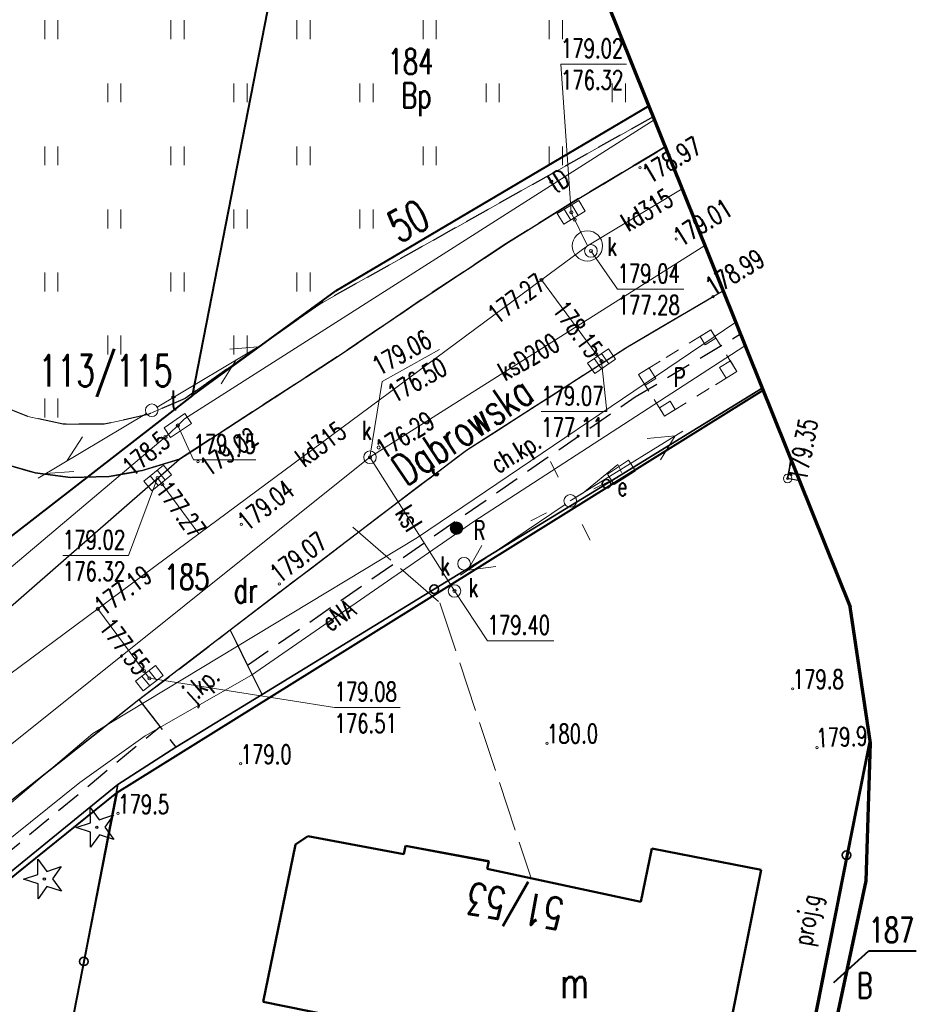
# Model space of a CAD drawing. Header units: metres. Extents: x 7429064 to 7430889, y 5709479 to 5710355.
# Tile 49 of 56: x 7429869 to 7429904, y 5710154 to 5710193. Entities that reach past the tile are written whole.
import ezdxf
from ezdxf.enums import TextEntityAlignment as Align

# ---------------------------------------------------------------- set-up
doc = ezdxf.new("R2010")
doc.units = ezdxf.units.M
for name, pattern in [('1', [0]), ('2_1', [0]), ('2_KTCR02', [1.5, 1, -0.5]), ('2_KTJZ01', [2, 1.5, -0.5]), ('2_KTKR01', [0]), ('2_PTTU', [1.5, 1, -0.5]), ('3_1', [0]), ('3_14', [1, -1]), ('3_EGBU_A', [0]), ('3_KTCR02', [1.5, 1, -0.5]), ('3_KTJZ01', [2, 1.5, -0.5]), ('3_KTKR01', [0]), ('3_PTTU', [1.5, 1, -0.5]), ('4_SUBP02_05', [0]), ('4_SUPE_01', [0]), ('4_SUPK_01', [0]), ('4_SUPK_P_01', [2.5, 2, -0.5]), ('4_SUPT_01', [0]), ('4_SUPW_01', [0]), ('7_1', [0]), ('7_SUBP02_05', [0]), ('7_SUPB_P_01', [2.5, 2, -0.5]), ('7_SUPE_01', [0]), ('7_SUPK_01', [0]), ('7_SUPK_P_01', [2.5, 2, -0.5]), ('7_SUPT_01', [0]), ('7_SUPW_01', [0])]:
    doc.linetypes.add(name, pattern=pattern)
doc.layers.add('_1_X-REFY', color=7, linetype='Continuous')
for name, color, linetype, lineweight in [('BUIB_E_T_3', 252, 'Continuous', 15), ('BUIB_E_T_5', 252, 'Continuous', 15), ('BUIB_L_9', 252, 'Continuous', 18), ('BUIB_T_1', 252, 'Continuous', 18), ('EADTD_T_0', 252, 'Continuous', 25), ('EGBB_E_T_0', 252, 'Continuous', 20), ('EGBB_L_0', 252, '3_EGBU_A', 50), ('KTCR_E_T_1', 252, 'Continuous', 15), ('KTCR_L_1', 252, '2_KTCR02', 30), ('KTJZ_E_T_0', 252, 'Continuous', 15), ('KTJZ_L_0', 252, '2_KTJZ01', 30), ('KTKR_L_0', 252, '2_KTKR01', 30), ('KTOK_L_1', 252, '2_1', 18), ('KTOK_L_4', 252, 'Continuous', 35), ('KTUL_E_T_0', 252, 'Continuous', 25), ('OBOP_T_0', 82, 'Continuous', 30), ('PTTU_L_2', 252, '2_PTTU', 18), ('RTPW_T_0', 252, 'Continuous', 15), ('RTPW_T_1', 252, 'Continuous', 15), ('SUBK_L_0', 252, '4_SUBP02_05', 18), ('SUPE_E_T_3', 252, 'Continuous', 15), ('SUPE_L_3', 252, '4_SUPE_01', 18), ('SUPK_E_T_0', 252, 'Continuous', 15), ('SUPK_E_T_4', 252, 'Continuous', 15), ('SUPK_L_0', 252, '4_SUPK_01', 18), ('SUPK_L_4', 252, '4_SUPK_01', 18), ('SUPP_E_T_3', 252, 'Continuous', 15), ('SUPP_L_4', 252, '4_SUPK_P_01', 18), ('SUPT_E_T_0', 252, 'Continuous', 15), ('SUPT_L_0', 252, '4_SUPT_01', 18), ('SUPW_L_0', 252, '4_SUPW_01', 18), ('SUSM_T_0', 252, 'Continuous', 18), ('SUSM_T_3', 252, 'Continuous', 18), ('SUTK_T_0', 252, 'Continuous', 18), ('SUTT_T_0', 252, 'Continuous', 18), ('SUUE_E_T_2', 252, 'Continuous', 15), ('SUUE_T_3', 252, 'Continuous', 18), ('SUUK_E_T_3', 252, 'Continuous', 15), ('SUUK_E_T_9', 252, 'Continuous', 15), ('SUUK_T_0', 252, 'Continuous', 18), ('SUUK_T_2', 252, 'Continuous', 18), ('SUUK_T_4', 252, 'Continuous', 18), ('SUUT_E_T_9', 252, 'Continuous', 15), ('SUUT_T_1', 252, 'Continuous', 18), ('zakres', 252, 'Continuous', 70)]:
    doc.layers.add(name, color=color, linetype=linetype, lineweight=lineweight)
for name, color, linetype, lineweight, true_color in [('DZIALKA_L_0', 7, '1', 40, 0x008000), ('DZIALKA_T_0', 7, 'Continuous', 40, 0x008000), ('UZYTKI_T_0', 7, 'Continuous', 35, 0x008000)]:
    doc.layers.add(name, color=color, linetype=linetype, lineweight=lineweight, true_color=true_color)
doc.styles.get("Standard").update_dxf_attribs({"font": 'simplex.shx'})

# ---------------------------------------------------------------- blocks, each defined once
blk = doc.blocks.new('3_BUIB07_01')
at = {"linetype": 'Continuous'}
for radius in [0.25, 0.225, 0.2, 0.2, 0.175, 0.175, 0.15, 0.15, 0.125, 0.125, 0.1, 0.1, 0.075, 0.075, 0.05, 0.05, 0.025, 0.025, 0.00715, 0.00715]:
    blk.add_circle((0, 0), radius, dxfattribs=at)
blk = doc.blocks.new('3_OBOP01_01')
at = {"linetype": 'Continuous'}
for p, q in [((-0.3012, 0.09375), (-0.4937, 0.6621)), ((-0.4937, 0.6621), (-0.0039, 0.31545)), ((-0.0039, 0.31545), (0.4771, 0.67415)), ((0.4771, 0.67415), (0.2988, 0.1012)), ((-0.78225, -0.26495), (-0.3012, 0.09375)), ((0.2988, 0.1012), (0.7886, -0.24545)), ((-0.18225, -0.2575), (-0.78225, -0.26495)), ((0.01025, -0.82585), (-0.18225, -0.2575)), ((0.1886, -0.2529), (0.01025, -0.82585)), ((0.7886, -0.24545), (0.1886, -0.2529))]:
    blk.add_line(p, q, dxfattribs=at)
blk.add_circle((0, 0), 0.045, dxfattribs=at)
blk = doc.blocks.new('3_PTTU04')
at = {"linetype": 'Continuous'}
for p, q in [((-0.2625, -0.375), (-0.2625, 0.375)), ((0.2625, -0.375), (0.2625, 0.375))]:
    blk.add_line(p, q, dxfattribs=at)
blk = doc.blocks.new('3_RTPW02')
at = {"linetype": 'Continuous'}
blk.add_circle((0, 0), 0.045, dxfattribs=at)
blk = doc.blocks.new('3_RTPW01')
at = {"linetype": 'Continuous'}
blk.add_circle((0, 0), 0.045, dxfattribs=at)
blk = doc.blocks.new('7_SUSM04_01')
at = {"linetype": 'Continuous'}
blk.add_circle((0, 0), 0.25, dxfattribs=at)
blk = doc.blocks.new('7_SUSM01_01')
at = {"linetype": 'Continuous'}
for p, q in [((-0.742, 0.742), (-1.237, 1.237)), ((0.742, 0.742), (1.237, 1.237)), ((-0.742, -0.742), (-1.237, -1.237)), ((0.742, -0.742), (1.237, -1.237))]:
    blk.add_line(p, q, dxfattribs=at)
blk = doc.blocks.new('7_SUPS01_05')
at = {"linetype": 'Continuous'}
blk.add_circle((0, 0), 0.0625, dxfattribs=at)
blk = doc.blocks.new('7_SUPS01_07')
at = {"linetype": 'Continuous'}
blk.add_circle((0, 0), 0.0625, dxfattribs=at)
blk = doc.blocks.new('7_SUUS18_01')
at = {"linetype": 'Continuous'}
for p, q in [((0.5, 0.25), (-0.5, 0.25)), ((-0.5, 0.25), (-0.5, -0.25)), ((0.5, -0.25), (0.5, 0.25)), ((-0.5, -0.25), (0.5, -0.25))]:
    blk.add_line(p, q, dxfattribs=at)
blk = doc.blocks.new('7_SUUS15_05')
at = {"linetype": 'Continuous'}
blk.add_circle((0, 0), 0.25, dxfattribs=at)
blk = doc.blocks.new('7_SUUS22_01')
at = {"linetype": 'Continuous'}
blk.add_circle((0, 0), 0.25, dxfattribs=at)
blk = doc.blocks.new('7_SUUS05')
at = {"linetype": 'Continuous'}
for p, q in [((-0.5, -0.25), (-0.5, 0.25)), ((-0.5, 0.25), (0.5, 0.25)), ((-0.175, 0.25), (-0.175, -0.25)), ((0.175, 0.25), (0.175, -0.25)), ((0.5, 0.25), (0.5, -0.25)), ((0.5, -0.25), (-0.5, -0.25))]:
    blk.add_line(p, q, dxfattribs=at)
blk = doc.blocks.new('7_SUUS15_07B')
at = {"linetype": 'Continuous'}
for p, q in [((0.5, 0.233), (-0.5, 0.233)), ((-0.5, 0.233), (-0.5, -0.233)), ((0.5, -0.233), (0.5, 0.233)), ((-0.5, -0.233), (0.5, -0.233))]:
    blk.add_line(p, q, dxfattribs=at)
blk = doc.blocks.new('X-ref_MDCP_Szara')
at = {"layer": 'BUIB_L_9', "linetype": '3_1'}
for p, q in [((7429895.44, 5710180.194), (7429896.29, 5710180.72)), ((7429895.867, 5710180.453), (7429896.29, 5710180.72)), ((7429896.29, 5710180.72), (7429896.706, 5710180.06)), ((7429896.29, 5710180.72), (7429896.498, 5710180.39)), ((7429896.075, 5710180.123), (7429895.867, 5710180.453)), ((7429896.498, 5710180.39), (7429896.075, 5710180.123)), ((7429894.525, 5710179.628), (7429895.015, 5710179.931)), ((7429896.914, 5710179.73), (7429897.33, 5710179.07)), ((7429893.43, 5710178.95), (7429894.28, 5710179.476)), ((7429893.43, 5710178.95), (7429893.855, 5710179.213)), ((7429893.855, 5710179.213), (7429894.118, 5710178.788)), ((7429896.642, 5710179.233), (7429897.068, 5710179.496)), ((7429896.904, 5710178.808), (7429896.642, 5710179.233)), ((7429897.068, 5710179.496), (7429897.33, 5710179.07)), ((7429893.693, 5710178.525), (7429893.43, 5710178.95)), ((7429893.842, 5710178.29), (7429893.43, 5710178.95)), ((7429894.118, 5710178.788), (7429893.693, 5710178.525)), ((7429897.33, 5710179.07), (7429896.479, 5710178.545)), ((7429897.33, 5710179.07), (7429896.904, 5710178.808)), ((7429896.231, 5710178.393), (7429895.737, 5710178.087)), ((7429894.46, 5710177.3), (7429894.048, 5710177.96)), ((7429894.254, 5710177.63), (7429894.678, 5710177.895)), ((7429894.46, 5710177.3), (7429894.254, 5710177.63)), ((7429895.311, 5710177.825), (7429894.46, 5710177.3)), ((7429894.678, 5710177.895), (7429894.884, 5710177.565)), ((7429894.884, 5710177.565), (7429894.46, 5710177.3))]:
    blk.add_line(p, q, dxfattribs=at)
at = {"layer": 'DZIALKA_L_0', "linetype": '1'}
for p, q in [((7429875.74, 5710178.12), (7429879.7, 5710198.37)), ((7429893.854, 5710189.61), (7429881.41, 5710182.26)), ((7429875.74, 5710178.12), (7429881.41, 5710182.26)), ((7429875.74, 5710178.12), (7429856.42, 5710163.13)), ((7429898.391, 5710178.346), (7429872.74, 5710162.37)), ((7429899.623, 5710149.249), (7429902.616, 5710164.38)), ((7429838.22, 5710134.56), (7429872.74, 5710162.37)), ((7429872.74, 5710162.37), (7429870.06, 5710148.64))]:
    blk.add_line(p, q, dxfattribs=at)
at = {"layer": 'DZIALKA_T_0', "linetype": 'Continuous'}
for p, q in [((7429901.174, 5710154.842), (7429902.559, 5710156.098)), ((7429902.559, 5710156.098), (7429904.441, 5710156.098))]:
    blk.add_line(p, q, dxfattribs=at)
at = {"layer": 'EGBB_L_0', "linetype": '3_EGBU_A'}
for p, q in [((7429880.32, 5710160.65), (7429879.82, 5710160.32)), ((7429884.12, 5710159.94), (7429880.32, 5710160.65)), ((7429879.82, 5710160.32), (7429878.54, 5710154.08)), ((7429884.19, 5710160.26), (7429884.12, 5710159.94)), ((7429887.49, 5710159.65), (7429884.19, 5710160.26)), ((7429887.494, 5710159.653), (7429884.19, 5710160.26)), ((7429893.95, 5710160.16), (7429893.52, 5710158.04)), ((7429898.29, 5710159.31), (7429893.95, 5710160.16)), ((7429887.494, 5710159.653), (7429887.43, 5710159.36)), ((7429887.49, 5710159.65), (7429887.43, 5710159.36)), ((7429893.52, 5710158.04), (7429887.43, 5710159.36)), ((7429895.5, 5710145.29), (7429898.29, 5710159.31)), ((7429878.54, 5710154.08), (7429889.91, 5710151.79))]:
    blk.add_line(p, q, dxfattribs=at)
at = {"layer": 'KTCR_L_1', "linetype": '3_KTCR02'}
for p, q in [((7429894.006, 5710189.171), (7429880.785, 5710181.74)), ((7429890.731, 5710185.731), (7429894.487, 5710187.976)), ((7429888.163, 5710184.128), (7429890.731, 5710185.731)), ((7429884.815, 5710181.914), (7429888.163, 5710184.128)), ((7429881.477, 5710179.651), (7429884.815, 5710181.914)), ((7429892.99, 5710180.05), (7429896.38, 5710182.04)), ((7429896.38, 5710182.04), (7429896.78, 5710182.274)), ((7429880.785, 5710181.74), (7429875.448, 5710178.004)), ((7429893.29, 5710178.063), (7429897.469, 5710180.559)), ((7429886.61, 5710175.95), (7429892.99, 5710180.05)), ((7429875.231, 5710175.594), (7429881.477, 5710179.651)), ((7429875.448, 5710178.004), (7429873.969, 5710177.362)), ((7429877.925, 5710167.433), (7429893.29, 5710178.063)), ((7429869.219, 5710177.287), (7429867.788, 5710177.866)), ((7429870.609, 5710176.989), (7429869.219, 5710177.287)), ((7429873.969, 5710177.362), (7429872.239, 5710176.981)), ((7429872.239, 5710176.981), (7429870.609, 5710176.989)), ((7429883.51, 5710173.62), (7429886.61, 5710175.95)), ((7429868.351, 5710175.386), (7429869.501, 5710175.058)), ((7429873.741, 5710175.142), (7429875.231, 5710175.594)), ((7429869.501, 5710175.058), (7429870.901, 5710174.869)), ((7429870.901, 5710174.869), (7429872.441, 5710174.911)), ((7429872.441, 5710174.911), (7429873.741, 5710175.142)), ((7429877.238, 5710168.825), (7429883.51, 5710173.62)), ((7429877.925, 5710167.433), (7429877.238, 5710168.825)), ((7429864.71, 5710159.04), (7429873.621, 5710166.061)), ((7429873.621, 5710166.061), (7429874.45, 5710164.99)), ((7429865.81, 5710157.84), (7429874.45, 5710164.99))]:
    blk.add_line(p, q, dxfattribs=at)
at = {"layer": 'KTJZ_L_0', "linetype": '3_KTJZ01'}
for p, q in [((7429894.487, 5710187.976), (7429890.731, 5710185.731)), ((7429890.731, 5710185.731), (7429888.163, 5710184.128)), ((7429888.163, 5710184.128), (7429884.815, 5710181.914)), ((7429884.815, 5710181.914), (7429881.477, 5710179.651)), ((7429892.99, 5710180.05), (7429896.38, 5710182.04)), ((7429896.38, 5710182.04), (7429896.78, 5710182.274)), ((7429886.61, 5710175.95), (7429892.99, 5710180.05)), ((7429881.477, 5710179.651), (7429875.231, 5710175.594)), ((7429883.51, 5710173.62), (7429886.61, 5710175.95)), ((7429869.501, 5710175.058), (7429868.351, 5710175.386)), ((7429875.231, 5710175.594), (7429873.741, 5710175.142)), ((7429899.34, 5710174.83), (7429899.479, 5710175.561)), ((7429870.901, 5710174.869), (7429869.501, 5710175.058)), ((7429872.441, 5710174.911), (7429870.901, 5710174.869)), ((7429873.741, 5710175.142), (7429872.441, 5710174.911)), ((7429899.81, 5710174.737), (7429899.34, 5710174.83)), ((7429877.238, 5710168.825), (7429883.51, 5710173.62)), ((7429873.621, 5710166.061), (7429877.238, 5710168.825)), ((7429878.501, 5710166.266), (7429877.238, 5710168.825)), ((7429864.71, 5710159.04), (7429873.621, 5710166.061)), ((7429873.621, 5710166.061), (7429875.083, 5710164.172)), ((7429875.083, 5710164.172), (7429878.501, 5710166.266))]:
    blk.add_line(p, q, dxfattribs=at)
at = {"layer": 'KTJZ_L_0', "linetype": '3_14'}
blk.add_line((7429866.019, 5710167.553), (7429875.231, 5710175.594), dxfattribs=at)
at = {"layer": 'KTKR_L_0', "linetype": '3_KTKR01'}
for p, q in [((7429890.731, 5710185.731), (7429894.487, 5710187.976)), ((7429888.163, 5710184.128), (7429890.731, 5710185.731)), ((7429884.815, 5710181.914), (7429888.163, 5710184.128)), ((7429881.477, 5710179.651), (7429884.815, 5710181.914)), ((7429892.99, 5710180.05), (7429896.38, 5710182.04)), ((7429896.38, 5710182.04), (7429896.78, 5710182.274)), ((7429886.61, 5710175.95), (7429892.99, 5710180.05)), ((7429875.231, 5710175.594), (7429881.477, 5710179.651)), ((7429883.51, 5710173.62), (7429886.61, 5710175.95)), ((7429868.351, 5710175.386), (7429869.501, 5710175.058)), ((7429873.741, 5710175.142), (7429875.231, 5710175.594)), ((7429869.501, 5710175.058), (7429870.901, 5710174.869)), ((7429870.901, 5710174.869), (7429872.441, 5710174.911)), ((7429872.441, 5710174.911), (7429873.741, 5710175.142)), ((7429877.238, 5710168.825), (7429883.51, 5710173.62)), ((7429873.621, 5710166.061), (7429877.238, 5710168.825)), ((7429864.71, 5710159.04), (7429873.621, 5710166.061))]:
    blk.add_line(p, q, dxfattribs=at)
at = {"layer": 'KTOK_L_1'}
blk.add_line((7429899.81, 5710174.737), (7429899.34, 5710174.83), dxfattribs=at)
blk.add_circle((7429899.34, 5710174.83), 0.17, dxfattribs=at)
at = {"layer": 'KTOK_L_4'}
for p, q in [((7429892.154, 5710174.622), (7429898.335, 5710178.405)), ((7429899.478, 5710175.563), (7429899.34, 5710174.83)), ((7429885.327, 5710170.444), (7429892.154, 5710174.622)), ((7429878.501, 5710166.266), (7429885.327, 5710170.444)), ((7429875.083, 5710164.172), (7429878.501, 5710166.266)), ((7429901.674, 5710159.894), (7429902.596, 5710164.515)), ((7429872.78, 5710162.7), (7429875.083, 5710164.172)), ((7429872.78, 5710162.7), (7429867.198, 5710158.156)), ((7429871.435, 5710155.685), (7429872.78, 5710162.7)), ((7429900.286, 5710152.936), (7429901.674, 5710159.894)), ((7429870.09, 5710148.67), (7429871.435, 5710155.685))]:
    blk.add_line(p, q, dxfattribs=at)
for centre in [(7429892.154, 5710174.622), (7429885.327, 5710170.444), (7429901.674, 5710159.894), (7429871.435, 5710155.685)]:
    blk.add_circle(centre, 0.17, dxfattribs=at)
at = {"layer": 'PTTU_L_2', "linetype": '3_PTTU'}
for p, q in [((7429880.785, 5710181.74), (7429894.006, 5710189.171)), ((7429875.448, 5710178.004), (7429880.785, 5710181.74)), ((7429873.969, 5710177.362), (7429875.448, 5710178.004)), ((7429867.788, 5710177.866), (7429869.219, 5710177.287)), ((7429869.219, 5710177.287), (7429870.609, 5710176.989)), ((7429872.239, 5710176.981), (7429873.969, 5710177.362)), ((7429870.609, 5710176.989), (7429872.239, 5710176.981))]:
    blk.add_line(p, q, dxfattribs=at)
at = {"layer": 'SUBK_L_0', "linetype": '7_SUBP02_05'}
blk.add_circle((7429891.4, 5710184.05), 0.6, dxfattribs=at)
at = {"layer": 'SUPE_L_3', "linetype": '7_SUPE_01'}
for p, q in [((7429886.894, 5710173.126), (7429897.608, 5710180.067)), ((7429897.608, 5710180.067), (7429897.655, 5710180.097)), ((7429895.183, 5710176.705), (7429890.933, 5710174.072)), ((7429894.886, 5710176.52), (7429893.772, 5710176.419)), ((7429894.886, 5710176.52), (7429894.299, 5710175.569)), ((7429891.22, 5710174.25), (7429892.6, 5710175.38)), ((7429892.6, 5710175.38), (7429892.69, 5710175.23)), ((7429892.69, 5710175.23), (7429892.75, 5710175.07)), ((7429890.72, 5710173.94), (7429891.22, 5710174.25)), ((7429886.37, 5710171), (7429890.513, 5710173.8)), ((7429878.08, 5710167.036), (7429886.894, 5710173.126)), ((7429886.66, 5710171.196), (7429887.209, 5710172.171)), ((7429886.66, 5710171.196), (7429887.769, 5710171.342)), ((7429873.872, 5710164.631), (7429878.08, 5710167.036)), ((7429871.274, 5710162.778), (7429873.872, 5710164.631)), ((7429865.029, 5710157.751), (7429871.274, 5710162.778))]:
    blk.add_line(p, q, dxfattribs=at)
at = {"layer": 'SUPK_L_0', "linetype": '7_SUPK_01'}
for p, q in [((7429891.4, 5710184.05), (7429895.157, 5710186.31)), ((7429891.4, 5710184.05), (7429890.76, 5710185.38)), ((7429889.58, 5710182.7), (7429891.4, 5710184.05)), ((7429876, 5710172.63), (7429889.58, 5710182.7)), ((7429891.96, 5710179.48), (7429889.58, 5710182.7)), ((7429874.36, 5710174.85), (7429876, 5710172.63)), ((7429871.99, 5710169.66), (7429876, 5710172.63)), ((7429865.13, 5710164.57), (7429871.99, 5710169.66)), ((7429874.03, 5710166.91), (7429871.99, 5710169.66))]:
    blk.add_line(p, q, dxfattribs=at)
at = {"layer": 'SUPK_L_0', "linetype": '7_1'}
for p, q in [((7429891.4, 5710184.05), (7429895.157, 5710186.31)), ((7429891.4, 5710184.05), (7429890.76, 5710185.38)), ((7429889.58, 5710182.7), (7429891.4, 5710184.05)), ((7429876, 5710172.63), (7429889.58, 5710182.7)), ((7429891.96, 5710179.48), (7429889.58, 5710182.7)), ((7429874.36, 5710174.85), (7429876, 5710172.63)), ((7429871.99, 5710169.66), (7429876, 5710172.63)), ((7429865.13, 5710164.57), (7429871.99, 5710169.66)), ((7429874.03, 5710166.91), (7429871.99, 5710169.66))]:
    blk.add_line(p, q, dxfattribs=at)
at = {"layer": 'SUPK_L_4', "linetype": '7_SUPK_01'}
for p, q in [((7429882.78, 5710175.67), (7429896.061, 5710184.062)), ((7429846.35, 5710146.57), (7429882.78, 5710175.67)), ((7429882.78, 5710175.67), (7429886.13, 5710170.37))]:
    blk.add_line(p, q, dxfattribs=at)
at = {"layer": 'SUPK_L_4', "linetype": '7_1'}
for p, q in [((7429882.78, 5710175.67), (7429896.061, 5710184.062)), ((7429846.35, 5710146.57), (7429882.78, 5710175.67)), ((7429882.78, 5710175.67), (7429886.13, 5710170.37))]:
    blk.add_line(p, q, dxfattribs=at)
at = {"layer": 'SUPP_L_4', "linetype": '7_SUPK_P_01'}
for p, q in [((7429882.1, 5710172.9), (7429885.55, 5710169.9)), ((7429885.55, 5710169.9), (7429889.173, 5710158.982))]:
    blk.add_line(p, q, dxfattribs=at)
at = {"layer": 'SUPP_L_4', "linetype": '7_SUPB_P_01'}
for p, q in [((7429882.1, 5710172.9), (7429885.55, 5710169.9)), ((7429885.55, 5710169.9), (7429889.173, 5710158.982))]:
    blk.add_line(p, q, dxfattribs=at)
at = {"layer": 'SUPT_L_0', "linetype": '7_SUPT_01'}
for p, q in [((7429875.43, 5710177.19), (7429894.053, 5710189.055)), ((7429874.343, 5710177.661), (7429878.637, 5710180.222)), ((7429877.222, 5710179.96), (7429878.337, 5710180.043)), ((7429876.875, 5710178.589), (7429877.478, 5710179.531)), ((7429869.618, 5710174.847), (7429873.914, 5710177.405)), ((7429874.83, 5710176.61), (7429875.16, 5710176.93)), ((7429875.16, 5710176.93), (7429875.43, 5710177.19)), ((7429846.61, 5710152.83), (7429874.83, 5710176.61)), ((7429870.778, 5710175.538), (7429871.381, 5710176.479)), ((7429869.918, 5710175.026), (7429871.033, 5710175.108))]:
    blk.add_line(p, q, dxfattribs=at)
at = {"layer": 'SUPW_L_0', "linetype": '7_SUPW_01'}
for p, q in [((7429884.67, 5710172.49), (7429897.279, 5710181.032)), ((7429871.79, 5710164.72), (7429884.67, 5710172.49)), ((7429860.36, 5710155.04), (7429871.79, 5710164.72))]:
    blk.add_line(p, q, dxfattribs=at)
at = {"layer": 'SUPW_L_0', "linetype": '7_1'}
for p, q in [((7429897.279, 5710181.032), (7429884.67, 5710172.49)), ((7429884.67, 5710172.49), (7429871.79, 5710164.72)), ((7429871.79, 5710164.72), (7429860.36, 5710155.04))]:
    blk.add_line(p, q, dxfattribs=at)
at = {"layer": 'SUTK_T_0', "linetype": 'Continuous'}
for p, q in [((7429890.76, 5710185.38), (7429890.349, 5710191.257)), ((7429890.349, 5710191.257), (7429892.955, 5710191.257)), ((7429891.54, 5710183.85), (7429892.592, 5710182.333)), ((7429892.592, 5710182.333), (7429895.225, 5710182.333)), ((7429883.264, 5710178.671), (7429885.538, 5710179.945)), ((7429891.96, 5710179.48), (7429892.174, 5710177.482)), ((7429882.78, 5710175.67), (7429883.264, 5710178.671)), ((7429889.568, 5710177.482), (7429892.174, 5710177.482)), ((7429874.36, 5710174.85), (7429873.208, 5710171.771)), ((7429870.602, 5710171.771), (7429873.208, 5710171.771)), ((7429886.13, 5710170.37), (7429887.442, 5710168.398)), ((7429887.442, 5710168.398), (7429890.075, 5710168.398)), ((7429874.03, 5710166.91), (7429881.374, 5710165.749)), ((7429881.374, 5710165.749), (7429883.979, 5710165.749))]:
    blk.add_line(p, q, dxfattribs=at)
at = {"layer": 'SUTT_T_0', "linetype": 'Continuous'}
for p, q in [((7429875.16, 5710176.93), (7429875.78, 5710175.57)), ((7429875.78, 5710175.57), (7429878.25, 5710175.57))]:
    blk.add_line(p, q, dxfattribs=at)
at = {"layer": 'zakres', "linetype": 'Continuous', "lineweight": 70, "flags": 128}
for points in [[(7429879.97, 5710224.078), (7429901.822, 5710169.735)], [(7429894.812, 5710142.052), (7429897.529, 5710145.552), (7429899.713, 5710149.408), (7429901.318, 5710153.538), (7429902.453, 5710158.878), (7429902.623, 5710164.334), (7429901.822, 5710169.735)]]:
    blk.add_lwpolyline(points, dxfattribs=at)
at = {"layer": 'BUIB_T_1'}
blk.add_blockref('3_BUIB07_01', (7429886.21, 5710172.86), dxfattribs=at)
at = {"layer": 'OBOP_T_0', "rotation": 269.9999974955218}
for p in [(7429871.95, 5710161), (7429869.87, 5710158.95)]:
    blk.add_blockref('3_OBOP01_01', p, dxfattribs=at)
at = {"layer": 'PTTU_L_2'}
for p in [(7429870.145, 5710192.621), (7429875.145, 5710192.621), (7429880.145, 5710192.621), (7429885.145, 5710192.621), (7429890.145, 5710192.621), (7429872.645, 5710190.121), (7429877.645, 5710190.121), (7429882.645, 5710190.121), (7429887.645, 5710190.121), (7429892.645, 5710190.121), (7429870.145, 5710187.621), (7429875.145, 5710187.621), (7429880.145, 5710187.621), (7429885.145, 5710187.621), (7429890.145, 5710187.621), (7429872.645, 5710185.121), (7429877.645, 5710185.121), (7429882.645, 5710185.121), (7429870.145, 5710182.621), (7429875.145, 5710182.621), (7429880.145, 5710182.621), (7429872.645, 5710180.121), (7429877.645, 5710180.121), (7429870.145, 5710177.621)]:
    blk.add_blockref('3_PTTU04', p, dxfattribs=at)
at = {"layer": 'RTPW_T_0'}
for p in [(7429899.54, 5710166.49), (7429889.8, 5710164.33), (7429900.5, 5710164.16), (7429877.65, 5710163.52), (7429872.79, 5710161.55)]:
    blk.add_blockref('3_RTPW01', p, dxfattribs=at)
at = {"layer": 'RTPW_T_1'}
for p in [(7429893.49, 5710187.15), (7429894.92, 5710184.32), (7429896.38, 5710182.04), (7429875.96, 5710175.5), (7429899.34, 5710174.83), (7429877.68, 5710173.01), (7429879.19, 5710170.65)]:
    blk.add_blockref('3_RTPW02', p, dxfattribs=at)
at = {"layer": 'SUSM_T_0', "rotation": 71.8200028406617}
blk.add_blockref('7_SUSM01_01', (7429890.72, 5710173.94), dxfattribs=at)
at = {"layer": 'SUSM_T_3'}
blk.add_blockref('7_SUSM04_01', (7429874.129, 5710177.533), dxfattribs=at)
at = {"layer": 'SUSM_T_3', "rotation": 259.5899968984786}
blk.add_blockref('7_SUSM04_01', (7429890.72, 5710173.94), dxfattribs=at)
at = {"layer": 'SUTK_T_0'}
for p in [(7429890.76, 5710185.38), (7429890.898, 5710185.093), (7429891.54, 5710183.85), (7429889.58, 5710182.7), (7429891.757, 5710179.755), (7429891.96, 5710179.48), (7429883.124, 5710176.06), (7429882.78, 5710175.67), (7429874.36, 5710174.85), (7429874.548, 5710174.596), (7429886.13, 5710170.37), (7429871.99, 5710169.66), (7429873.816, 5710167.198), (7429874.03, 5710166.91)]:
    blk.add_blockref('7_SUPS01_05', p, dxfattribs=at)
at = {"layer": 'SUTT_T_0'}
for p in [(7429875.16, 5710176.93), (7429874.669, 5710176.474)]:
    blk.add_blockref('7_SUPS01_07', p, dxfattribs=at)
at = {"layer": 'SUUE_T_3', "rotation": 32.98808246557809}
blk.add_blockref('7_SUUS18_01', (7429892.75, 5710175.07), dxfattribs=at)
at = {"layer": 'SUUK_T_0'}
for p, rotation in [((7429890.76, 5710185.38), 31.24938951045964), ((7429891.96, 5710179.48), 34.44102762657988), ((7429874.36, 5710174.85), 39.53047478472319), ((7429874.03, 5710166.91), 38.09304781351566)]:
    blk.add_blockref('7_SUUS05', p, dxfattribs=dict(at, rotation=rotation))
at = {"layer": 'SUUK_T_2', "rotation": 269.9999974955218}
for p in [(7429882.78, 5710175.67), (7429886.51, 5710171.45)]:
    blk.add_blockref('7_SUUS15_05', p, dxfattribs=at)
at = {"layer": 'SUUK_T_4'}
for p in [(7429891.54, 5710183.85), (7429886.13, 5710170.37)]:
    blk.add_blockref('7_SUUS22_01', p, dxfattribs=at)
at = {"layer": 'SUUT_T_1', "rotation": 33.90999407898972}
blk.add_blockref('7_SUUS15_07B', (7429875.16, 5710176.93), dxfattribs=at)
at = {"layer": 'BUIB_E_T_3', "width": 0.7}
blk.add_text('R', height=0.75, dxfattribs=at).set_placement((7429886.881, 5710172.397))
at = {"layer": 'BUIB_E_T_5', "width": 0.7}
blk.add_text('P', height=0.75, dxfattribs=at).set_placement((7429895.052, 5710178.84), align=Align.MIDDLE)
at = {"layer": 'DZIALKA_T_0', "width": 0.7}
for s, p in [('184', (7429883.49, 5710191.86)), ('185', (7429874.614, 5710171.425)), ('187', (7429902.559, 5710157.431))]:
    blk.add_text(s, height=1, dxfattribs=at).set_placement(p, align=Align.TOP_LEFT)
at = {"layer": 'EADTD_T_0', "width": 0.7}
for s, rotation, p in [('50', 27.9795, (7429884.594, 5710184.49)), ('51/53', 169.9089, (7429888.64, 5710158.493))]:
    blk.add_text(s, height=1.25, rotation=rotation, dxfattribs=at).set_placement(p, align=Align.CENTER)
blk.add_text('113/115', height=1.25, dxfattribs=at).set_placement((7429872.293, 5710178.481), align=Align.CENTER)
at = {"layer": 'EGBB_E_T_0', "width": 0.7}
blk.add_text('m', height=1.25, dxfattribs=at).set_placement((7429890.896, 5710154.854), align=Align.MIDDLE)
at = {"layer": 'KTCR_E_T_1', "width": 0.7}
blk.add_text('ch.kp.', height=0.75, rotation=31.5891, dxfattribs=at).set_placement((7429888.616, 5710175.767), align=Align.MIDDLE)
at = {"layer": 'KTJZ_E_T_0', "width": 0.7}
blk.add_text('j.kp.', height=0.75, rotation=41.4237, dxfattribs=at).set_placement((7429876.143, 5710166.602), align=Align.MIDDLE)
at = {"layer": 'KTUL_E_T_0', "width": 0.7}
blk.add_text('Dąbrowska', height=1.25, rotation=33.9266, dxfattribs=at).set_placement((7429886.527, 5710176.626), align=Align.MIDDLE)
at = {"layer": 'RTPW_T_0', "width": 0.7}
for s, rotation, p in [('179.8', 0.1567, (7429899.54, 5710166.49)), ('180.0', 0.4546, (7429889.8, 5710164.33)), ('179.9', 2.7818, (7429900.5, 5710164.16)), ('179.0', 359.9218, (7429877.65, 5710163.52)), ('179.5', 359.4682, (7429872.79, 5710161.55))]:
    blk.add_text(s, height=0.75, rotation=rotation, dxfattribs=at).set_placement(p)
at = {"layer": 'RTPW_T_1', "width": 0.7}
for s, rotation, p in [('178.97', 30.9568, (7429893.49, 5710187.15)), ('179.35', 79.2326, (7429899.34, 5710174.83)), ('179.02', 34.5016, (7429875.96, 5710175.5))]:
    blk.add_text(s, height=0.75, rotation=rotation, dxfattribs=at).set_placement(p, align=Align.TOP_LEFT)
for s, rotation, p in [('179.01', 32.1086, (7429894.92, 5710184.32)), ('179.04', 37.9872, (7429877.68, 5710173.01))]:
    blk.add_text(s, height=0.75, rotation=rotation, dxfattribs=at).set_placement(p, align=Align.MIDDLE_LEFT)
for s, rotation, p in [('178.99', 31.2398, (7429896.38, 5710182.04)), ('179.07', 37.6992, (7429879.19, 5710170.65))]:
    blk.add_text(s, height=0.75, rotation=rotation, dxfattribs=at).set_placement(p)
at = {"layer": 'SUPE_E_T_3', "width": 0.7}
blk.add_text('eNA', height=0.75, rotation=34.6405, dxfattribs=at).set_placement((7429881.527, 5710169.418), align=Align.MIDDLE)
at = {"layer": 'SUPK_E_T_0', "width": 0.7}
for rotation, p in [(31.0276, (7429893.754, 5710185.475)), (36.5581, (7429880.816, 5710176.202))]:
    blk.add_text('kd315', height=0.75, rotation=rotation, dxfattribs=at).set_placement(p, align=Align.MIDDLE)
at = {"layer": 'SUPK_E_T_4', "width": 0.7}
for s, rotation, p in [('ksD200', 30.0136, (7429889.063, 5710179.648)), ('ksI', 302.296, (7429884.311, 5710173.248))]:
    blk.add_text(s, height=0.75, rotation=rotation, dxfattribs=at).set_placement(p, align=Align.MIDDLE)
at = {"layer": 'SUPP_E_T_3', "width": 0.7}
blk.add_text('proj.g', height=0.75, rotation=80.0653, dxfattribs=at).set_placement((7429900.194, 5710157.317), align=Align.MIDDLE)
at = {"layer": 'SUPT_E_T_0', "width": 0.7}
blk.add_text('tD', height=0.75, rotation=32.5025, dxfattribs=at).set_placement((7429890.248, 5710186.631), align=Align.MIDDLE)
at = {"layer": 'SUTK_T_0', "width": 0.7}
for s, p in [('179.02', (7429890.349, 5710192.257)), ('176.32', (7429890.349, 5710191.007)), ('179.04', (7429892.592, 5710183.333)), ('177.28', (7429892.592, 5710182.083)), ('179.07', (7429889.568, 5710178.482)), ('177.11', (7429889.568, 5710177.232)), ('179.02', (7429870.602, 5710172.771)), ('176.32', (7429870.602, 5710171.521)), ('179.08', (7429881.374, 5710166.749)), ('176.51', (7429881.374, 5710165.499))]:
    blk.add_text(s, height=0.75, dxfattribs=at).set_placement(p, align=Align.TOP_LEFT)
for s, rotation, p in [('177.27', 36.5665, (7429889.58, 5710182.7)), ('178.15', 306.8076, (7429891.757, 5710179.755)), ('177.55', 307.8899, (7429873.816, 5710167.198))]:
    blk.add_text(s, height=0.75, rotation=rotation, dxfattribs=at).set_placement(p, align=Align.MIDDLE_RIGHT)
for s, p in [('179.06', (7429882.776, 5710179.544)), ('176.50', (7429883.387, 5710178.453))]:
    blk.add_text(s, height=0.75, rotation=29.258, dxfattribs=at).set_placement(p, align=Align.TOP_LEFT)
for s, rotation, p in [('176.29', 32.03, (7429883.118, 5710175.907)), ('177.27', 306.4547, (7429874.548, 5710174.596)), ('177.19', 36.5254, (7429871.99, 5710169.66))]:
    blk.add_text(s, height=0.75, rotation=rotation, dxfattribs=at).set_placement(p, align=Align.MIDDLE_LEFT)
blk.add_text('179.40', height=0.75, dxfattribs=at).set_placement((7429887.442, 5710168.648))
at = {"layer": 'SUTT_T_0', "width": 0.7}
blk.add_text('178.5', height=0.75, rotation=40.12, dxfattribs=at).set_placement((7429874.669, 5710176.474), align=Align.MIDDLE_RIGHT)
blk.add_text('179.15', height=0.75, dxfattribs=at).set_placement((7429875.78, 5710176.57), align=Align.TOP_LEFT)
at = {"layer": 'SUUE_E_T_2', "width": 0.7}
blk.add_text('e', height=0.75, dxfattribs=at).set_placement((7429892.587, 5710174.143))
at = {"layer": 'SUUK_E_T_3', "width": 0.7}
for p in [(7429892.189, 5710183.653), (7429886.69, 5710170.13)]:
    blk.add_text('k', height=0.75, dxfattribs=at).set_placement(p)
at = {"layer": 'SUUK_E_T_9', "width": 0.7}
blk.add_text('k', height=0.75, dxfattribs=at).set_placement((7429882.46, 5710177.11), align=Align.TOP_LEFT)
blk.add_text('k', height=0.75, rotation=359.55, dxfattribs=at).set_placement((7429885.57, 5710171.74), align=Align.TOP_LEFT)
at = {"layer": 'SUUT_E_T_9', "width": 0.7}
blk.add_text('t', height=0.75, dxfattribs=at).set_placement((7429874.87, 5710178.32), align=Align.TOP_LEFT)
at = {"layer": 'UZYTKI_T_0', "width": 0.7}
for s, p in [('Bp', (7429884.019, 5710190.522)), ('dr', (7429877.374, 5710170.896)), ('B', (7429902.075, 5710155.227))]:
    blk.add_text(s, height=1, dxfattribs=at).set_placement(p, align=Align.TOP_LEFT)

msp = doc.modelspace()

# ---------------------------------------------------------------- block references
at = {"layer": '_1_X-REFY'}
msp.add_blockref('X-ref_MDCP_Szara', (0, 0), dxfattribs=at)

doc.saveas('drawing.dxf')
